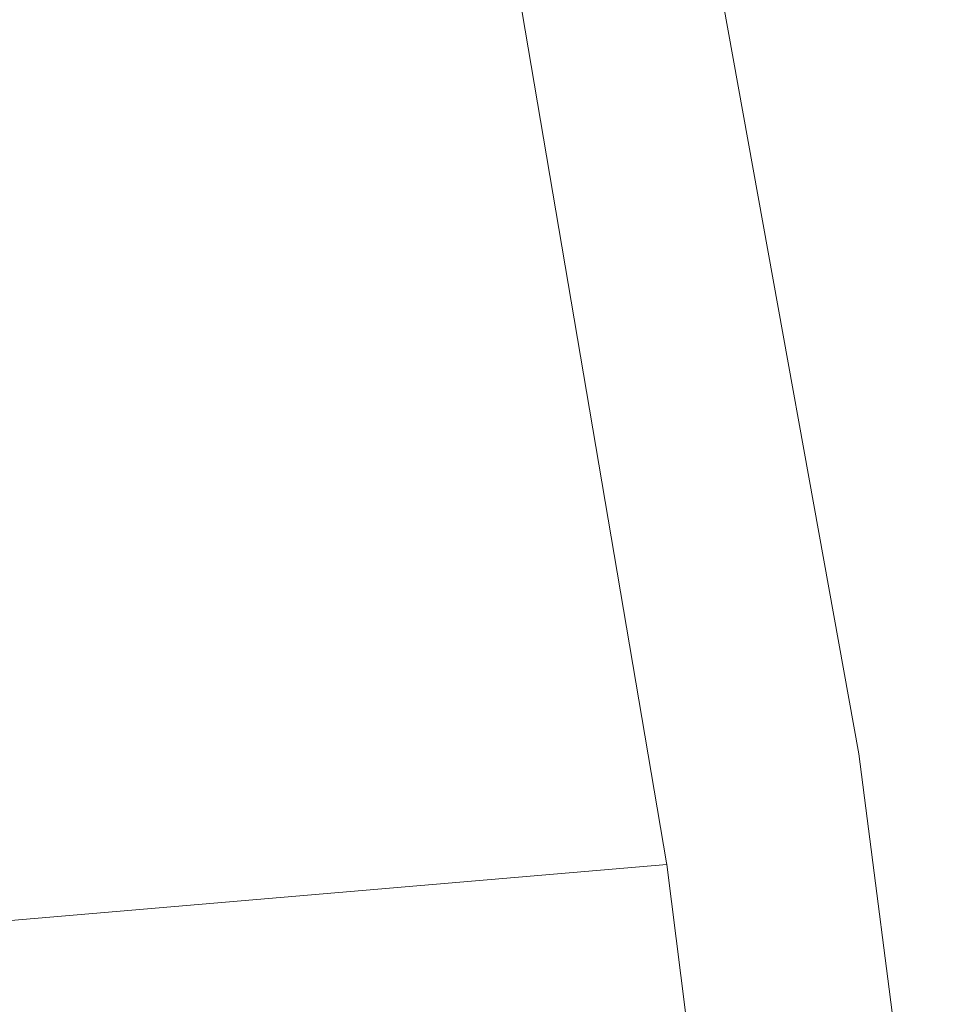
# Model space of a CAD drawing. Header units: metres. Extents: x 125349 to 128236, y 501602 to 503797.
# Tile 174 of 256: x 127102 to 127116, y 501915 to 501930. Entities that reach past the tile are written whole.
import ezdxf

# ---------------------------------------------------------------- set-up
doc = ezdxf.new("R2010")
doc.units = ezdxf.units.M
for name, color, linetype, lineweight in [('B-WE-GR-BEPLANTING_CULTUUR_BOSPLANTSOEN-GV', 90, 'CONTINUOUS', 18), ('B-WE-OG-TERREIN_BEGROEID-GV', 7, 'CONTINUOUS', 18), ('B-WE-VH-GESLOTENVERHARDING_ASFALT-GV', 10, 'CONTINUOUS', 18)]:
    doc.layers.add(name, color=color, linetype=linetype, lineweight=lineweight)

msp = doc.modelspace()

# ---------------------------------------------------------------- linework, layer by layer
at = {"layer": 'B-WE-GR-BEPLANTING_CULTUUR_BOSPLANTSOEN-GV', "flags": 128}
for points in [[(127098.818, 501973.362), (127087.58, 501971.342), (127084.595, 501970.484), (127081.197, 501969.507), (127078.533, 501968.417), (127075.424, 501967.145), (127074.407, 501966.57), (127078.084, 501959.89), (127078.807, 501958.576), (127079.53, 501957.262), (127093.998, 501954.489), (127094.714, 501950.938), (127097.155, 501938.835), (127094.411, 501927.16), (127097.057, 501915.686), (127111.77, 501916.945)], [(127111.77, 501916.945), (127111.767, 501916.968), (127108.062, 501938.811), (127102.129, 501968.83)]]:
    msp.add_lwpolyline(points, dxfattribs=at)
at = {"layer": 'B-WE-OG-TERREIN_BEGROEID-GV', "flags": 128}
msp.add_lwpolyline([(127099.571, 501903.531), (127112.525, 501907.013), (127112.71, 501909.568), (127112.266, 501913.05), (127111.77, 501916.945), (127097.057, 501915.686), (127094.411, 501927.16), (127097.155, 501938.835), (127094.714, 501950.938), (127093.998, 501954.489), (127079.53, 501957.262), (127078.807, 501958.576), (127078.084, 501959.89), (127074.407, 501966.57), (127073.106, 501965.834), (127071.379, 501964.858), (127075.638, 501958.55), (127076.897, 501956.686), (127078.156, 501954.821), (127063.245, 501931.278), (127063.566, 501926.102), (127068.782, 501910.454)], dxfattribs=at)
at = {"layer": 'B-WE-VH-GESLOTENVERHARDING_ASFALT-GV', "flags": 128}
for points in [[(127091.006, 501832.706), (127093.426, 501841.498), (127093.795, 501842.594), (127094.349, 501844.243), (127095.079, 501846.133), (127096.141, 501848.88), (127096.808, 501850.372), (127097.979, 501852.712), (127101.541, 501859.232), (127109.48, 501873.939), (127110.71, 501877.63), (127112.25, 501882.247), (127113.104, 501886.639), (127113.863, 501890.54), (127114.453, 501894.429), (127114.938, 501897.623), (127115.407, 501904.28), (127115.582, 501906.767), (127115.785, 501909.644), (127115.293, 501913.469), (127114.633, 501918.592), (127110.964, 501938.885), (127105.855, 501965.895), (127104.36, 501972.062)], [(127102.129, 501968.83), (127108.062, 501938.811), (127111.767, 501916.968), (127111.77, 501916.945), (127112.266, 501913.05), (127112.71, 501909.568), (127112.525, 501907.013), (127112.34, 501904.46), (127111.892, 501898.27), (127111.84, 501897.551), (127110.721, 501889.764), (127109.663, 501884.987), (127108.694, 501880.607), (127106.233, 501874.878), (127104.707, 501871.324), (127098.803, 501860.708), (127096.583, 501856.512), (127095.404, 501854.285)]]:
    msp.add_lwpolyline(points, dxfattribs=at)

doc.saveas('drawing.dxf')
